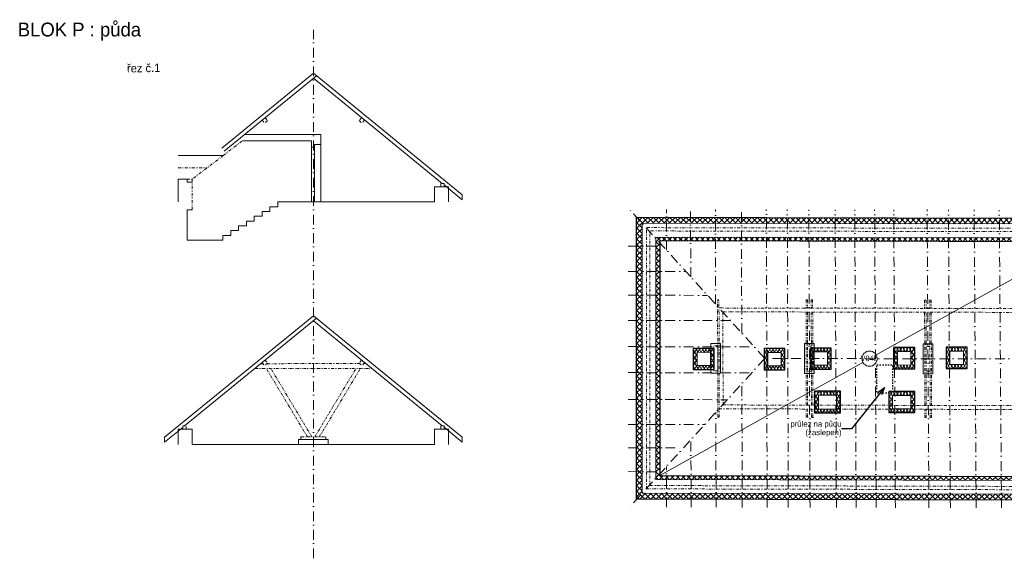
# Model space of a CAD drawing. Extents: x -22918 to 48583, y -252 to 19219.
# Tile 1 of 2: x -22918 to 12697, y -252 to 19219. Entities that reach past the tile are written whole.
import ezdxf

# ---------------------------------------------------------------- set-up
doc = ezdxf.new("R2010")
doc.units = 0
doc.header["$MEASUREMENT"] = 0
for name, pattern in [('Čerchovaná', [670.277762, 352.777767, -176.388884, 0, -141.111112]), ('Čerchovaná se dvěma tečkami S', [250, 100, -40, 15, -40, 15, -40]), ('čárkovaná S', [100, 50, -50])]:
    doc.linetypes.add(name, pattern=pattern)
doc.layers.add('2D kreslení - obecné_Číslo_pera__241', color=9, linetype='Continuous', lineweight=13, true_color=0x808080)
doc.layers.add('blok I_pohled4_terén_Číslo_pera__241', color=9, linetype='Continuous', lineweight=13, true_color=0x808080)
for name, color, linetype, lineweight in [('2D VÝPLNĚ_Číslo_pera__4', 91, 'Continuous', 13), ('2D ČÁRY_Číslo_pera__2', 1, 'Continuous', 25), ('hřeben_Číslo_pera__1', 7, 'Continuous', 15), ('komín_Číslo_pera__1', 7, 'Continuous', 15), ('krokve_Číslo_pera__1', 7, 'Continuous', 15), ('popis_Číslo_pera__1', 7, 'Continuous', 15), ('POZNÁMKY.POPISKA_Číslo_pera__4', 91, 'Continuous', 13), ('POZNÁMKY.TEXT_Číslo_pera__4', 91, 'Continuous', 13), ('vodorovné konstrukce_Číslo_pera__1', 7, 'Continuous', 15), ('zdi_Číslo_pera__1', 7, 'Continuous', 15), ('zdi_Číslo_pera__2', 1, 'Continuous', 25), ('zdi_Číslo_pera__7', 7, 'Continuous', 20)]:
    doc.layers.add(name, color=color, linetype=linetype, lineweight=lineweight)
doc.styles.add('GENERATED_STYLE_1', font='arial.ttf')
doc.styles.add('GENERATED_STYLE_2', font='txt')
doc.styles.add('GENERATED_STYLE_3', font='txt')
doc.styles.get("Standard").update_dxf_attribs({"font": 'txt', "bigfont": 'BIGFONT.SHX'})
doc.dimstyles.new('GENERATED_STYLE__2', dxfattribs={"dimtxt": 0.18, "dimasz": 273.6, "dimexe": 0.18, "dimexo": 0.0625, "dimgap": 0.09, "dimtad": 0, "dimtih": 1, "dimtoh": 1, "dimdec": 4, "dimzin": 0, "dimdsep": 46, "dimtxsty": 'Standard', "dimcen": 0.09, "dimadec": 0, "dimazin": 0, "dimtfac": 1, "dimtdec": 4, "dimtmove": 0, "dimatfit": 3, "dimldrblk": 'ARROWHEAD_3', "dimfxl": 0, "dimtolj": 1, "dimtzin": 0, "dimarcsym": 0})
pattern_1 = [(45, (0, 0), (-98.99495, 98.99495), []), (135, (0, 0), (98.99495, 98.99495), [])]
pattern_2 = [(60, (0, 0), (-86.60254, 50), []), (120, (0, 0), (86.60254, 50), [])]

# ---------------------------------------------------------------- blocks, each defined once
blk = doc.blocks.new('ARROWHEAD_3')
at = {"linetype": 'Continuous'}
blk.add_line((0, 0), (-1, 0), dxfattribs=at)
at = {"linetype": 'Continuous', "flags": 128}
blk.add_lwpolyline([(-1, 0.2679), (0, 0), (-1, -0.2679)], dxfattribs=at)

msp = doc.modelspace()

# ---------------------------------------------------------------- hatches: boundary and pattern name
at = {"layer": '2D VÝPLNĚ_Číslo_pera__4', "linetype": 'Continuous', "true_color": 0x636466}
h = msp.add_hatch(dxfattribs=at)
h.set_pattern_fill('TEPELNA_IZOLACE_EPS', color=251, style=0, pattern_type=2)
h.set_pattern_definition(pattern_1)
h.paths.add_polyline_path([(-608, 12063), (-603, 1899), (48279, 1786), (48240, 11975)], flags=0)
h.paths.add_polyline_path([(-408, 11862), (48041, 11775), (48078, 1987), (-403, 2098)], flags=0)
h = msp.add_hatch(dxfattribs=at)
h.set_pattern_fill('TEPELNA_IZOLACE_EPS', color=251, style=0, pattern_type=2)
h.set_pattern_definition(pattern_1)
h.paths.add_polyline_path([(15605, 6502), (15583, 8472), (15433, 8472), (15428, 8942), (15578, 8942), (15552, 11334), (92, 11361), (97, 2597), (15647, 2561), (15621, 4972), (15471, 4972), (15466, 5424), (16196, 5420), (16195, 5560), (15325, 5562), (15333, 4832), (15483, 4832), (15506, 2702), (237, 2737), (232, 11221), (15414, 11194), (15437, 9082), (15287, 9082), (15295, 8332), (15445, 8332), (15465, 6362)], flags=0)
h = msp.add_hatch(dxfattribs=at)
h.set_pattern_fill('TEPELNA_IZOLACE_MINERÁL', color=251, style=0, pattern_type=2)
h.set_pattern_definition(pattern_2)
h.paths.add_polyline_path([(1445, 7333), (1445, 6574), (2204, 6574), (2204, 7333)], flags=0)
h.paths.add_polyline_path([(1584, 7194), (2064, 7193), (2065, 6713), (1585, 6714)], flags=0)
h = msp.add_hatch(dxfattribs=at)
h.set_pattern_fill('TEPELNA_IZOLACE_MINERÁL', color=251, style=0, pattern_type=2)
h.set_pattern_definition(pattern_2)
h.paths.add_polyline_path([(4005, 7328), (4005, 6569), (4764, 6569), (4764, 7328)], flags=0)
h.paths.add_polyline_path([(4144, 7189), (4624, 7188), (4625, 6708), (4145, 6709)], flags=0)
h = msp.add_hatch(dxfattribs=at)
h.set_pattern_fill('TEPELNA_IZOLACE_MINERÁL', color=251, style=0, pattern_type=2)
h.set_pattern_definition(pattern_2)
h.paths.add_polyline_path([(5680, 7350), (5680, 6590), (6439, 6590), (6439, 7350)], flags=0)
h.paths.add_polyline_path([(5819, 7211), (6299, 7210), (6300, 6730), (5820, 6731)], flags=0)
h = msp.add_hatch(dxfattribs=at)
h.set_pattern_fill('TEPELNA_IZOLACE_MINERÁL', color=251, style=0, pattern_type=2)
h.set_pattern_definition(pattern_2)
h.paths.add_polyline_path([(8690, 7365), (8690, 6595), (9459, 6595), (9459, 7365)], flags=0)
h.paths.add_polyline_path([(8829, 7226), (9319, 7225), (9320, 6735), (8830, 6736)], flags=0)
h = msp.add_hatch(dxfattribs=at)
h.set_pattern_fill('TEPELNA_IZOLACE_MINERÁL', color=251, style=0, pattern_type=2)
h.set_pattern_definition(pattern_2)
h.paths.add_polyline_path([(10590, 7381), (10590, 6611), (11359, 6611), (11359, 7381)], flags=0)
h.paths.add_polyline_path([(10729, 7242), (11219, 7241), (11220, 6751), (10730, 6753)], flags=0)
h = msp.add_hatch(dxfattribs=at)
h.set_pattern_fill('TEPELNA_IZOLACE_MINERÁL', color=251, style=0, pattern_type=2)
h.set_pattern_definition(pattern_2)
h.paths.add_polyline_path([(5836, 5784), (5836, 5003), (6766, 5003), (6766, 5784)], flags=0)
h.paths.add_polyline_path([(5975, 5645), (6625, 5643), (6626, 5142), (5976, 5144)], flags=0)
h = msp.add_hatch(dxfattribs=at)
h.set_pattern_fill('TEPELNA_IZOLACE_MINERÁL', color=251, style=0, pattern_type=2)
h.set_pattern_definition(pattern_2)
h.paths.add_polyline_path([(8516, 5776), (8516, 5017), (9456, 5017), (9456, 5776)], flags=0)
h.paths.add_polyline_path([(8655, 5638), (9315, 5636), (9316, 5156), (8656, 5158)], flags=0)

# ---------------------------------------------------------------- linework, layer by layer
at = {"layer": '2D kreslení - obecné_Číslo_pera__241', "color": 251, "linetype": 'Continuous', "true_color": 0x636466}
msp.add_circle((7825, 6965), 275, dxfattribs=at)
at = {"layer": '2D ČÁRY_Číslo_pera__2', "color": 251, "linetype": 'Continuous', "true_color": 0x636466, "flags": 128}
msp.add_lwpolyline([(15414, 11194), (232, 11221), (237, 2737), (15506, 2702)], dxfattribs=at)
for points in [[(1445, 6574), (2204, 6574), (2204, 7333), (1445, 7333)], [(4005, 6567), (4764, 6567), (4764, 7328), (4005, 7328)], [(5680, 6590), (6439, 6590), (6439, 7350), (5680, 7350)], [(8690, 6595), (9459, 6595), (9459, 7365), (8690, 7365)], [(10590, 6611), (11359, 6611), (11359, 7381), (10590, 7381)], [(5836, 5003), (6766, 5003), (6766, 5784), (5836, 5784)], [(8516, 5016), (9456, 5016), (9456, 5776), (8516, 5776)]]:
    msp.add_lwpolyline(points, close=True, dxfattribs=at)
at = {"layer": '2D ČÁRY_Číslo_pera__2', "color": 251, "linetype": 'čárkovaná S', "true_color": 0x636466, "flags": 128}
msp.add_lwpolyline([(8085, 6737), (8655, 6737), (8655, 5717), (8085, 5717)], close=True, dxfattribs=at)
at = {"layer": 'blok I_pohled4_terén_Číslo_pera__241', "color": 251, "linetype": 'Continuous', "true_color": 0x636466}
for p, q in [((8066, 7099), (15414, 11194)), ((237, 2737), (7585, 6832))]:
    msp.add_line(p, q, dxfattribs=at)
at = {"layer": 'hřeben_Číslo_pera__1', "linetype": 'Čerchovaná'}
msp.add_line((-12295, -252), (-12295, 18859), dxfattribs=at)
at = {"layer": 'hřeben_Číslo_pera__1', "color": 251, "linetype": 'Čerchovaná', "true_color": 0x636466}
msp.add_line((43552, 6885), (4034, 6973), dxfattribs=at)
at = {"layer": 'komín_Číslo_pera__1', "color": 251, "linetype": 'Continuous', "true_color": 0x636466}
for p, q in [((1585, 6714), (1584, 7194)), ((1584, 7194), (2064, 7193)), ((2065, 6713), (2064, 7193)), ((4145, 6708), (4144, 7188)), ((4144, 7188), (4624, 7187)), ((4625, 6707), (4624, 7187)), ((6299, 7210), (5819, 7211)), ((5820, 6731), (5819, 7211)), ((6300, 6730), (6299, 7210)), ((8830, 6736), (8829, 7226)), ((9319, 7225), (8829, 7226)), ((9320, 6735), (9319, 7225)), ((10730, 6752), (10729, 7242)), ((11219, 7241), (10729, 7242)), ((11220, 6751), (11219, 7241)), ((1585, 6714), (2065, 6713)), ((4145, 6708), (4625, 6707)), ((6300, 6730), (5820, 6731)), ((9320, 6735), (8830, 6736)), ((11220, 6751), (10730, 6752)), ((5976, 5144), (5975, 5644)), ((5975, 5644), (6625, 5642)), ((6626, 5142), (6625, 5642)), ((8656, 5158), (8655, 5638)), ((8655, 5638), (9315, 5636)), ((9316, 5156), (9315, 5636)), ((5976, 5144), (6626, 5142)), ((8656, 5158), (9316, 5156))]:
    msp.add_line(p, q, dxfattribs=at)
at = {"layer": 'krokve_Číslo_pera__1', "linetype": 'Continuous'}
for p, q in [((-15608, 14580), (-12295, 17282)), ((-15520, 14472), (-12184, 17191)), ((-6910, 12892), (-12295, 17282)), ((-7633, 13301), (-12295, 17101)), ((-6910, 12712), (-7570, 13250)), ((-6910, 12892), (-6910, 12712)), ((-17680, 4124), (-12295, 8515)), ((-16956, 4534), (-12184, 8424)), ((-6910, 4125), (-12295, 8515)), ((-7633, 4534), (-12295, 8334)), ((-17680, 3944), (-17020, 4482)), ((-6910, 3945), (-7570, 4483)), ((-17680, 3944), (-17680, 4124)), ((-6910, 4125), (-6910, 3945))]:
    msp.add_line(p, q, dxfattribs=at)
at = {"layer": 'krokve_Číslo_pera__1', "color": 251, "linetype": 'Čerchovaná', "true_color": 0x636466}
for p, q in [((4034, 6973), (-909, 12413)), ((476, 10889), (475, 12362)), ((1354, 9923), (1350, 12359)), ((2256, 8930), (2249, 12357)), ((3200, 7891), (3189, 12356)), ((4120, 1588), (4089, 12354)), ((4884, 1586), (4848, 12353)), ((5669, 1584), (5628, 12351)), ((6623, 1582), (6577, 12350)), ((7338, 1581), (7287, 12348)), ((8062, 1579), (8007, 12347)), ((8757, 1577), (8696, 12346)), ((9971, 1575), (9906, 12353)), ((10746, 1573), (10675, 12342)), ((11680, 1571), (11605, 12341)), ((12595, 1569), (12515, 12339)), ((-908, 11030), (351, 11027)), ((-907, 10120), (1179, 10115)), ((-907, 9260), (1962, 9253)), ((-906, 8350), (2791, 8341)), ((-906, 7400), (3656, 7389)), ((4034, 6973), (-902, 1550)), ((-905, 6460), (3558, 6449)), ((3216, 1590), (3205, 6061)), ((-905, 5490), (2677, 5481)), ((2271, 1592), (2264, 5028)), ((-904, 4590), (1859, 4583)), ((1367, 1594), (1363, 4038)), ((-904, 3740), (1087, 3735)), ((-903, 2880), (306, 2877)), ((482, 1596), (481, 3069))]:
    msp.add_line(p, q, dxfattribs=at)
at = {"layer": 'vodorovné konstrukce_Číslo_pera__1', "linetype": 'Čerchovaná se dvěma tečkami S'}
for p, q in [((-14040, 15678), (-13952, 15570)), ((-10550, 15679), (-10639, 15570)), ((-14149, 15590), (-14060, 15481)), ((-13952, 15570), (-14060, 15481)), ((-10639, 15570), (-10530, 15482)), ((-10442, 15590), (-10530, 15482)), ((-15554, 14311), (-14860, 14841)), ((-15554, 14311), (-16680, 13451)), ((-17180, 13861), (-16143, 13861)), ((-16860, 13451), (-16680, 13451)), ((-16860, 13341), (-16860, 13451)), ((-16680, 13341), (-16680, 13451)), ((-16680, 12351), (-16680, 13341)), ((-7690, 13301), (-7690, 13181)), ((-7570, 13301), (-7690, 13301)), ((-7690, 13181), (-7570, 13181)), ((-7570, 13301), (-7570, 13181)), ((-14196, 6784), (-14117, 6784)), ((-14149, 6823), (-14060, 6714)), ((-13952, 6803), (-14060, 6714)), ((-14040, 6911), (-13952, 6803)), ((-13974, 6784), (-10616, 6785)), ((-13941, 6784), (-13952, 6803)), ((-10650, 6785), (-10639, 6803)), ((-10550, 6912), (-10639, 6803)), ((-10639, 6803), (-10530, 6715)), ((-10442, 6823), (-10530, 6715)), ((-10473, 6785), (-10394, 6785)), ((-14404, 6614), (-10186, 6615)), ((-12507, 4134), (-14000, 6614)), ((-12345, 4134), (-13838, 6614)), ((-12245, 4134), (-10752, 6615)), ((-12083, 4134), (-10590, 6615)), ((-17020, 4414), (-17020, 4534)), ((-17020, 4534), (-16900, 4534)), ((-16900, 4414), (-17020, 4414)), ((-16900, 4414), (-16900, 4534)), ((-7690, 4534), (-7690, 4414)), ((-7570, 4534), (-7690, 4534)), ((-7690, 4414), (-7570, 4414)), ((-7570, 4534), (-7570, 4414)), ((-12745, 4044), (-12745, 4134)), ((-12745, 4134), (-11845, 4134)), ((-11845, 4044), (-11845, 4134))]:
    msp.add_line(p, q, dxfattribs=at)
at = {"layer": 'vodorovné konstrukce_Číslo_pera__1', "color": 251, "linetype": 'Čerchovaná se dvěma tečkami S', "true_color": 0x636466}
for p, q in [((-243, 2258), (-248, 11702)), ((47881, 11616), (-248, 11702)), ((47762, 11496), (-128, 11582)), ((-123, 2378), (-128, 11582)), ((2335, 4852), (2326, 9097)), ((2326, 9097), (2376, 9097)), ((2385, 4852), (2376, 9097)), ((5524, 9092), (5525, 8792)), ((5524, 9092), (5576, 9091)), ((5576, 9091), (5577, 8791)), ((5716, 9091), (5764, 9091)), ((5716, 9091), (5717, 8791)), ((5764, 9091), (5765, 8791)), ((9814, 9084), (9815, 8784)), ((9814, 9084), (9866, 9084)), ((9866, 9084), (9867, 8784)), ((10006, 9083), (10054, 9083)), ((10006, 9083), (10007, 8783)), ((10054, 9083), (10055, 8783)), ((45250, 8720), (2377, 8797)), ((45111, 8581), (2517, 8657)), ((2524, 5292), (2517, 8657)), ((5532, 5285), (5525, 8652)), ((5582, 5285), (5575, 8651)), ((5722, 5284), (5715, 8651)), ((5772, 5284), (5765, 8651)), ((9822, 5275), (9815, 8644)), ((9872, 5275), (9865, 8644)), ((10012, 5274), (10005, 8644)), ((10062, 5274), (10055, 8643)), ((2329, 7426), (2189, 7427)), ((2191, 6527), (2189, 7427)), ((2331, 6526), (2329, 7426)), ((5717, 7419), (5577, 7419)), ((10008, 7409), (9868, 7410)), ((2331, 6526), (2191, 6527)), ((5719, 6519), (5579, 6519)), ((10010, 6509), (9870, 6510)), ((2384, 5152), (45258, 5053)), ((2524, 5292), (45118, 5194)), ((5533, 4845), (5532, 5145)), ((5581, 4845), (5580, 5145)), ((5721, 4844), (5720, 5144)), ((5773, 4844), (5772, 5144)), ((9823, 4835), (9822, 5135)), ((9871, 4835), (9870, 5135)), ((10011, 4834), (10010, 5134)), ((10063, 4834), (10062, 5134)), ((2385, 4852), (2335, 4852)), ((5601, 4845), (5553, 4845)), ((5793, 4844), (5741, 4844)), ((9871, 4835), (9823, 4835)), ((10063, 4834), (10011, 4834)), ((-243, 2258), (47917, 2147)), ((-123, 2378), (47797, 2267))]:
    msp.add_line(p, q, dxfattribs=at)
at = {"layer": 'zdi_Číslo_pera__1', "linetype": 'Continuous'}
for p, q in [((-14785, 15071), (-12020, 15071)), ((-12020, 14711), (-12020, 15071)), ((-14860, 14841), (-12360, 14841)), ((-12360, 14611), (-12360, 14841)), ((-12360, 12631), (-12360, 14611)), ((-12360, 14611), (-12260, 14611)), ((-12260, 14711), (-12020, 14711)), ((-12260, 14611), (-12260, 14711)), ((-12260, 12631), (-12260, 14611)), ((-12020, 12631), (-12020, 14711)), ((-17180, 14311), (-15554, 14311)), ((-17180, 12631), (-17180, 13451)), ((-17180, 13451), (-16860, 13451)), ((-16860, 13341), (-16680, 13341)), ((-7910, 13181), (-7910, 12631)), ((-7910, 13181), (-7410, 13181)), ((-7410, 13181), (-7410, 12631)), ((-13580, 12631), (-7910, 12631)), ((-13580, 12455), (-13580, 12631)), ((-16860, 11251), (-16860, 12351)), ((-16860, 12351), (-16680, 12351)), ((-14432, 12111), (-14148, 12111)), ((-14432, 11939), (-14432, 12111)), ((-14148, 12283), (-13864, 12283)), ((-14148, 12111), (-14148, 12283)), ((-13864, 12455), (-13580, 12455)), ((-13864, 12283), (-13864, 12455)), ((-15000, 11767), (-14716, 11767)), ((-15000, 11595), (-15000, 11767)), ((-14716, 11939), (-14432, 11939)), ((-14716, 11767), (-14716, 11939)), ((-15570, 11251), (-15570, 11423)), ((-15570, 11423), (-15284, 11423)), ((-15284, 11595), (-15000, 11595)), ((-15284, 11423), (-15284, 11595)), ((-16860, 11251), (-15570, 11251)), ((-17180, 4414), (-16680, 4414)), ((-17180, 3864), (-17180, 4414)), ((-16680, 3864), (-16680, 4414)), ((-7910, 4414), (-7910, 3864)), ((-7910, 4414), (-7410, 4414)), ((-7410, 4414), (-7410, 3864)), ((-12835, 4044), (-11755, 4044)), ((-12835, 3864), (-12835, 4044)), ((-11755, 3864), (-11755, 4044)), ((-16680, 3864), (-7910, 3864))]:
    msp.add_line(p, q, dxfattribs=at)
at = {"layer": 'zdi_Číslo_pera__1', "color": 251, "linetype": 'Continuous', "true_color": 0x636466}
for p, q in [((-403, 2098), (-408, 11862)), ((48041, 11775), (-408, 11862)), ((97, 2597), (92, 11361)), ((15552, 11334), (92, 11361)), ((237, 2737), (232, 11221)), ((15414, 11194), (232, 11221)), ((2086, 6437), (2084, 7517)), ((2434, 7516), (2084, 7517)), ((2436, 6436), (2434, 7516)), ((5474, 6429), (5472, 7509)), ((5822, 7509), (5472, 7509)), ((5824, 6429), (5822, 7509)), ((9765, 6420), (9762, 7500)), ((10112, 7499), (9762, 7500)), ((10115, 6419), (10112, 7499)), ((2436, 6436), (2086, 6437)), ((5824, 6429), (5474, 6429)), ((10115, 6419), (9765, 6420)), ((97, 2597), (15647, 2561)), ((237, 2737), (15506, 2702)), ((-403, 2098), (48078, 1987))]:
    msp.add_line(p, q, dxfattribs=at)
at = {"layer": 'zdi_Číslo_pera__2', "color": 251, "linetype": 'Continuous', "true_color": 0x636466}
for p, q in [((48240, 11975), (-608, 12063)), ((-603, 1899), (-608, 12063)), ((-603, 1899), (48279, 1786))]:
    msp.add_line(p, q, dxfattribs=at)

# ---------------------------------------------------------------- texts
at = {"layer": 'popis_Číslo_pera__1', "linetype": 'Continuous', "insert": (-22987, 18463), "char_height": 500, "attachment_point": 7, "style": 'GENERATED_STYLE_2'}
msp.add_mtext('{BLOK P : půda}', dxfattribs=at)
at = {"layer": 'POZNÁMKY.POPISKA_Číslo_pera__4', "color": 251, "linetype": 'Continuous', "true_color": 0x636466, "insert": (6809, 4423), "char_height": 200, "width": 1808.46, "attachment_point": 6, "line_spacing_factor": 0.920066, "style": 'GENERATED_STYLE_1'}
msp.add_mtext('{průlez na půdu\\P(zaslepen)}', dxfattribs=at)
at = {"layer": 'POZNÁMKY.TEXT_Číslo_pera__4', "color": 251, "linetype": 'Continuous', "true_color": 0x636466, "insert": (7498, 6873), "char_height": 200, "attachment_point": 7, "style": 'GENERATED_STYLE_3'}
msp.add_mtext('{V04b}', dxfattribs=at)
at = {"layer": 'zdi_Číslo_pera__7', "linetype": 'Continuous', "insert": (-19033, 17306), "char_height": 300, "attachment_point": 7, "rotation": 0.8843, "style": 'GENERATED_STYLE_2'}
msp.add_mtext('{řez č.1}', dxfattribs=at)

# ---------------------------------------------------------------- leaders
at = {"layer": 'POZNÁMKY.POPISKA_Číslo_pera__4', "color": 251, "linetype": 'Continuous', "true_color": 0x636466, "annotation_type": 0, "has_hookline": 1, "hookline_direction": 1, "text_width": 1277}
msp.add_leader([(8369, 5917), (7164, 4423), (6809, 4423)], dimstyle='GENERATED_STYLE__2', dxfattribs=at)

doc.saveas('drawing.dxf')
